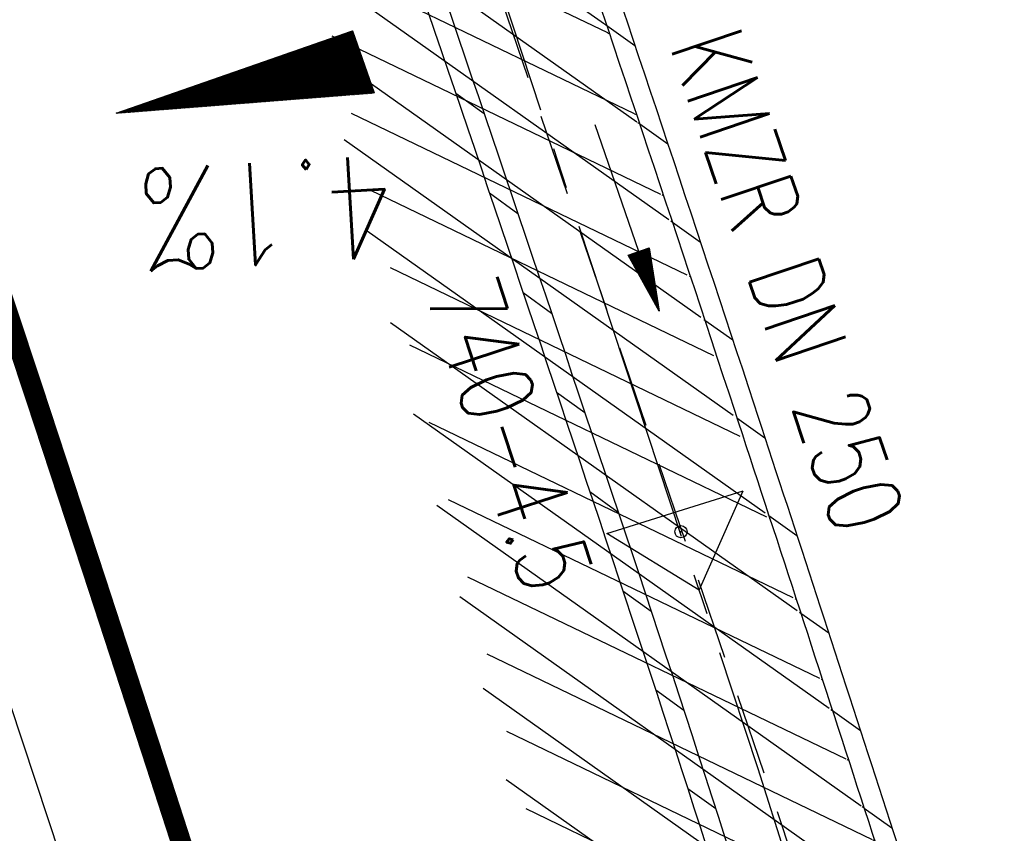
# Model space of a CAD drawing. Extents: x 447045 to 447634, y 442020 to 443192.
# Tile 75 of 82: x 447245 to 447269, y 443066 to 443086. Entities that reach past the tile are written whole.
import ezdxf
from ezdxf.enums import TextEntityAlignment as Align

# ---------------------------------------------------------------- set-up
doc = ezdxf.new("R2010")
doc.units = 0
doc.header["$LTSCALE"] = 2
doc.header["$MEASUREMENT"] = 0
for name, pattern in [('ACHSE', [5.5, 4, -0.5, 0.5, -0.5]), ('AUSGEZOGEN', [0]), ('GESTRICH-X2', [1.5, 1, -0.5])]:
    doc.linetypes.add(name, pattern=pattern)
doc.layers.get('0').update_dxf_attribs({"linetype": 'AUSGEZOGEN'})
for name, color, linetype in [('ACHSETOP', 250, 'ACHSE'), ('BOESCHG', 250, 'AUSGEZOGEN'), ('FBRTOP', 250, 'AUSGEZOGEN'), ('GEF', 1, 'AUSGEZOGEN'), ('KANAL', 7, 'GESTRICH-X2'), ('Netzknoten_PKT', 7, 'CONTINUOUS'), ('Netzknoten_PKT-NR', 7, 'CONTINUOUS'), ('Netzknoten_SIGNATUR', 7, 'CONTINUOUS'), ('PFEIL', 7, 'CONTINUOUS'), ('SCHLITZRINNE', 200, 'AUSGEZOGEN'), ('TEXTO', 4, 'CONTINUOUS')]:
    doc.layers.add(name, color=color, linetype=linetype)
doc.styles.add('ROMANS', font='romans.shx', dxfattribs={"width": 0.8})

# ---------------------------------------------------------------- blocks, each defined once
blk = doc.blocks.new('*X13')
at = {"color": 0}
for p, q in [((725.827, 193.844), (727.436, 195.453)), ((725.827, 193.853), (727.427, 195.453)), ((725.827, 193.861), (727.418, 195.453)), ((725.827, 193.87), (727.409, 195.453)), ((725.827, 193.879), (727.401, 195.453)), ((725.827, 193.888), (727.392, 195.453)), ((725.827, 193.897), (727.383, 195.453)), ((725.827, 193.906), (727.374, 195.453)), ((725.827, 193.914), (727.365, 195.453)), ((725.827, 193.923), (727.356, 195.453)), ((725.827, 193.932), (727.347, 195.453)), ((725.827, 193.941), (727.339, 195.453)), ((725.827, 193.95), (727.33, 195.453)), ((725.827, 193.959), (727.321, 195.453)), ((725.827, 193.967), (727.312, 195.453)), ((725.827, 193.976), (727.303, 195.453)), ((725.827, 193.985), (727.294, 195.453)), ((725.827, 193.994), (727.286, 195.453)), ((725.827, 194.003), (727.277, 195.453)), ((725.827, 194.012), (727.268, 195.453)), ((725.827, 194.02), (727.259, 195.453)), ((725.827, 194.029), (727.25, 195.453)), ((725.827, 194.038), (727.241, 195.453)), ((725.827, 194.047), (727.233, 195.453)), ((725.827, 194.056), (727.224, 195.453)), ((725.827, 194.065), (727.215, 195.453)), ((725.827, 194.073), (727.206, 195.453)), ((725.827, 194.082), (727.197, 195.453)), ((725.827, 194.091), (727.188, 195.453)), ((725.827, 194.1), (727.18, 195.453)), ((725.827, 194.109), (727.171, 195.453)), ((725.827, 194.118), (727.162, 195.453)), ((725.827, 194.127), (727.153, 195.453)), ((725.827, 194.135), (727.144, 195.453)), ((725.827, 194.144), (727.135, 195.453)), ((725.827, 194.153), (727.127, 195.453)), ((725.827, 194.162), (727.118, 195.453)), ((725.827, 194.171), (727.109, 195.453)), ((725.827, 194.18), (727.1, 195.453)), ((725.827, 194.188), (727.091, 195.453)), ((725.827, 194.197), (727.082, 195.453)), ((725.827, 194.206), (727.073, 195.453)), ((725.827, 194.215), (727.065, 195.453)), ((725.827, 194.224), (727.056, 195.453)), ((725.827, 194.233), (727.047, 195.453)), ((725.827, 194.241), (727.038, 195.453)), ((725.827, 194.25), (727.029, 195.453)), ((725.827, 194.259), (727.02, 195.453)), ((725.827, 194.268), (727.012, 195.453)), ((725.827, 194.277), (727.003, 195.453)), ((725.827, 194.286), (726.994, 195.453)), ((725.827, 194.294), (726.985, 195.453)), ((725.827, 194.303), (726.976, 195.453)), ((725.827, 194.312), (726.967, 195.453)), ((725.827, 194.321), (726.959, 195.453)), ((725.827, 194.33), (726.95, 195.453)), ((725.827, 194.339), (726.941, 195.453)), ((725.827, 194.348), (726.932, 195.453)), ((725.827, 194.356), (726.923, 195.453)), ((725.827, 194.365), (726.914, 195.453)), ((725.827, 194.374), (726.906, 195.453)), ((725.827, 194.383), (726.897, 195.453)), ((725.827, 194.392), (726.888, 195.453)), ((725.827, 194.401), (726.879, 195.453)), ((725.827, 194.409), (726.87, 195.453)), ((725.827, 194.418), (726.861, 195.453)), ((725.827, 194.427), (726.853, 195.453)), ((725.827, 194.436), (726.844, 195.453)), ((725.827, 194.445), (726.835, 195.453)), ((725.827, 194.454), (726.826, 195.453)), ((725.827, 194.462), (726.817, 195.453)), ((725.827, 194.471), (726.808, 195.453)), ((725.827, 194.48), (726.799, 195.453)), ((725.827, 194.489), (726.791, 195.453)), ((725.827, 194.498), (726.782, 195.453)), ((725.827, 194.507), (726.773, 195.453)), ((725.827, 194.515), (726.764, 195.453)), ((725.827, 194.524), (726.755, 195.453)), ((725.827, 194.533), (726.746, 195.453)), ((725.827, 194.542), (726.738, 195.453)), ((725.827, 194.551), (726.729, 195.453)), ((725.827, 194.56), (726.72, 195.453)), ((725.827, 194.568), (726.711, 195.453)), ((725.827, 194.577), (726.702, 195.453)), ((725.827, 194.586), (726.693, 195.453)), ((725.827, 194.595), (726.685, 195.453)), ((725.827, 194.604), (726.676, 195.453)), ((725.827, 194.613), (726.667, 195.453)), ((725.827, 194.622), (726.658, 195.453)), ((725.827, 194.63), (726.649, 195.453)), ((725.827, 194.639), (726.64, 195.453)), ((725.827, 194.648), (726.632, 195.453)), ((725.827, 194.657), (726.623, 195.453)), ((725.827, 194.666), (726.614, 195.453)), ((725.827, 194.675), (726.605, 195.453)), ((725.827, 194.683), (726.596, 195.453)), ((725.827, 194.692), (726.587, 195.453)), ((725.827, 194.701), (726.579, 195.453)), ((725.827, 194.71), (726.57, 195.453)), ((725.827, 194.719), (726.561, 195.453)), ((725.827, 194.728), (726.552, 195.453)), ((725.827, 194.736), (726.543, 195.453)), ((725.827, 194.745), (726.534, 195.453)), ((725.827, 194.754), (726.525, 195.453)), ((725.827, 194.763), (726.517, 195.453)), ((725.827, 194.772), (726.508, 195.453)), ((725.827, 194.781), (726.499, 195.453)), ((725.827, 194.789), (726.49, 195.453)), ((725.827, 194.798), (726.481, 195.453)), ((725.827, 194.807), (726.472, 195.453)), ((725.827, 194.816), (726.464, 195.453)), ((725.827, 194.825), (726.455, 195.453)), ((725.827, 194.834), (726.446, 195.453)), ((725.827, 194.842), (726.437, 195.453)), ((725.827, 194.851), (726.428, 195.453)), ((725.827, 194.86), (726.419, 195.453)), ((725.827, 194.869), (726.411, 195.453)), ((725.827, 194.878), (726.402, 195.453)), ((725.827, 194.887), (726.393, 195.453)), ((725.827, 194.896), (726.384, 195.453)), ((725.827, 194.904), (726.375, 195.453)), ((725.827, 194.913), (726.366, 195.453)), ((725.827, 194.922), (726.358, 195.453)), ((725.827, 194.931), (726.349, 195.453)), ((725.827, 194.94), (726.34, 195.453)), ((725.827, 194.949), (726.331, 195.453)), ((725.827, 194.957), (726.322, 195.453)), ((725.827, 194.966), (726.313, 195.453)), ((725.827, 194.975), (726.305, 195.453)), ((725.827, 194.984), (726.296, 195.453)), ((725.827, 194.993), (726.287, 195.453)), ((725.827, 195.002), (726.278, 195.453)), ((725.827, 195.01), (726.269, 195.453)), ((725.827, 195.019), (726.26, 195.453)), ((725.827, 195.028), (726.251, 195.453)), ((725.827, 195.037), (726.243, 195.453)), ((725.827, 195.046), (726.234, 195.453)), ((725.827, 195.055), (726.225, 195.453)), ((725.827, 195.063), (726.216, 195.453)), ((725.827, 195.072), (726.207, 195.453)), ((725.827, 195.081), (726.198, 195.453)), ((725.827, 195.09), (726.19, 195.453)), ((725.827, 195.099), (726.181, 195.453)), ((725.827, 195.108), (726.172, 195.453)), ((725.827, 195.116), (726.163, 195.453)), ((725.827, 195.125), (726.154, 195.453)), ((725.827, 195.134), (726.145, 195.453)), ((725.827, 195.143), (726.137, 195.453)), ((725.827, 195.152), (726.128, 195.453)), ((725.827, 195.161), (726.119, 195.453)), ((725.827, 195.17), (726.11, 195.453)), ((725.827, 195.178), (726.101, 195.453)), ((725.827, 195.187), (726.092, 195.453)), ((725.827, 195.196), (726.084, 195.453)), ((725.827, 195.205), (726.075, 195.453)), ((725.827, 195.214), (726.066, 195.453)), ((725.827, 195.223), (726.057, 195.453)), ((725.827, 195.231), (726.048, 195.453)), ((725.827, 195.24), (726.039, 195.453)), ((725.827, 195.249), (726.031, 195.453)), ((725.827, 195.258), (726.022, 195.453)), ((725.827, 195.267), (726.013, 195.453)), ((725.827, 195.276), (726.004, 195.453)), ((725.827, 195.284), (725.995, 195.453)), ((725.827, 195.293), (725.986, 195.453)), ((725.827, 195.302), (725.977, 195.453)), ((725.827, 195.311), (725.969, 195.453)), ((725.827, 195.32), (725.96, 195.453)), ((725.827, 195.329), (725.951, 195.453)), ((725.827, 195.337), (725.942, 195.453)), ((725.827, 195.346), (725.933, 195.453)), ((725.827, 195.355), (725.924, 195.453)), ((725.827, 195.364), (725.916, 195.453)), ((725.827, 195.373), (725.907, 195.453)), ((725.827, 195.382), (725.898, 195.453)), ((725.827, 195.39), (725.889, 195.453)), ((725.827, 195.399), (725.88, 195.453)), ((725.827, 195.408), (725.871, 195.453)), ((725.827, 195.417), (725.863, 195.453)), ((725.827, 195.426), (725.854, 195.453)), ((725.827, 195.435), (725.845, 195.453)), ((725.827, 195.444), (725.836, 195.453)), ((725.827, 193.826), (727.433, 195.433)), ((725.827, 193.817), (727.43, 195.421)), ((725.827, 193.808), (727.427, 195.409)), ((725.827, 193.799), (727.424, 195.397)), ((725.827, 193.791), (727.421, 195.385)), ((725.827, 193.782), (727.418, 195.373)), ((725.827, 193.773), (727.414, 195.361)), ((725.827, 193.764), (727.411, 195.349)), ((725.827, 193.755), (727.408, 195.337)), ((725.827, 193.746), (727.405, 195.325)), ((725.827, 193.738), (727.402, 195.313)), ((725.827, 193.729), (727.399, 195.301)), ((725.827, 193.72), (727.395, 195.289)), ((725.827, 193.711), (727.392, 195.277)), ((725.827, 193.702), (727.389, 195.265)), ((725.827, 193.693), (727.386, 195.253)), ((725.827, 193.685), (727.383, 195.241)), ((725.827, 193.676), (727.38, 195.229)), ((725.827, 193.667), (727.377, 195.217)), ((725.827, 193.658), (727.373, 195.205)), ((725.827, 193.649), (727.37, 195.193)), ((725.827, 193.64), (727.367, 195.181)), ((725.827, 193.632), (727.364, 195.169)), ((725.827, 193.623), (727.361, 195.157)), ((725.827, 193.614), (727.358, 195.145)), ((725.827, 193.605), (727.354, 195.133)), ((725.827, 193.596), (727.351, 195.121)), ((725.827, 193.587), (727.348, 195.109)), ((725.827, 193.579), (727.345, 195.097)), ((725.827, 193.57), (727.342, 195.085)), ((725.827, 193.561), (727.339, 195.073)), ((725.827, 193.552), (727.336, 195.061)), ((725.827, 193.543), (727.332, 195.049)), ((725.827, 193.534), (727.329, 195.037)), ((725.827, 193.525), (727.326, 195.025)), ((725.827, 193.517), (727.323, 195.013)), ((725.827, 193.508), (727.32, 195.001)), ((725.827, 193.499), (727.317, 194.989)), ((725.827, 193.49), (727.313, 194.977)), ((725.827, 193.481), (727.31, 194.965)), ((725.827, 193.472), (727.307, 194.953)), ((725.827, 193.464), (727.304, 194.941)), ((725.827, 193.455), (727.301, 194.929)), ((725.827, 193.446), (727.298, 194.917)), ((725.827, 193.437), (727.295, 194.905)), ((725.827, 193.428), (727.291, 194.893)), ((725.827, 193.419), (727.288, 194.881)), ((725.827, 193.411), (727.285, 194.869)), ((725.827, 193.402), (727.282, 194.857)), ((725.827, 193.393), (727.279, 194.845)), ((725.827, 193.384), (727.276, 194.833)), ((725.827, 193.375), (727.272, 194.821)), ((725.827, 193.366), (727.269, 194.809)), ((725.827, 193.358), (727.266, 194.797)), ((725.827, 193.349), (727.263, 194.785)), ((725.827, 193.34), (727.26, 194.773)), ((725.827, 193.331), (727.257, 194.761)), ((725.827, 193.322), (727.254, 194.749)), ((725.827, 193.313), (727.25, 194.737)), ((725.827, 193.305), (727.247, 194.725)), ((725.827, 193.296), (727.244, 194.713)), ((725.827, 193.287), (727.241, 194.701)), ((725.827, 193.278), (727.238, 194.689)), ((725.827, 193.269), (727.235, 194.677)), ((725.827, 193.26), (727.231, 194.665)), ((725.827, 193.251), (727.228, 194.653)), ((725.827, 193.243), (727.225, 194.641)), ((725.827, 193.234), (727.222, 194.629)), ((725.827, 193.225), (727.219, 194.617)), ((725.827, 193.216), (727.216, 194.605)), ((725.827, 193.207), (727.213, 194.593)), ((725.827, 193.198), (727.209, 194.581)), ((725.827, 193.19), (727.206, 194.569)), ((725.827, 193.181), (727.203, 194.557)), ((725.827, 193.172), (727.2, 194.545)), ((725.827, 193.163), (727.197, 194.533)), ((725.827, 193.154), (727.194, 194.521)), ((725.827, 193.145), (727.19, 194.509)), ((725.827, 193.137), (727.187, 194.497)), ((725.827, 193.128), (727.184, 194.485)), ((725.827, 193.119), (727.181, 194.473)), ((725.827, 193.11), (727.178, 194.461)), ((725.827, 193.101), (727.175, 194.449)), ((725.827, 193.092), (727.172, 194.437)), ((725.827, 193.084), (727.168, 194.425)), ((725.827, 193.075), (727.165, 194.413)), ((725.827, 193.066), (727.162, 194.401)), ((725.827, 193.057), (727.159, 194.389)), ((725.827, 193.048), (727.156, 194.377)), ((725.827, 193.039), (727.153, 194.365)), ((725.827, 193.031), (727.149, 194.353)), ((725.827, 193.022), (727.146, 194.341)), ((725.827, 193.013), (727.143, 194.329)), ((725.827, 193.004), (727.14, 194.317)), ((725.827, 192.995), (727.137, 194.305)), ((725.827, 192.986), (727.134, 194.293)), ((725.827, 192.977), (727.131, 194.281)), ((725.827, 192.969), (727.127, 194.269)), ((725.827, 192.96), (727.124, 194.257)), ((725.827, 192.951), (727.121, 194.245)), ((725.827, 192.942), (727.118, 194.233)), ((725.827, 192.933), (727.115, 194.221)), ((725.827, 192.924), (727.112, 194.209)), ((725.827, 192.916), (727.108, 194.197)), ((725.827, 192.907), (727.105, 194.185)), ((725.827, 192.898), (727.102, 194.173)), ((725.827, 192.889), (727.099, 194.161)), ((725.827, 192.88), (727.096, 194.15)), ((725.827, 192.871), (727.093, 194.138)), ((725.827, 192.863), (727.09, 194.126)), ((725.827, 192.854), (727.086, 194.114)), ((725.827, 192.845), (727.083, 194.102)), ((725.827, 192.836), (727.08, 194.09)), ((725.827, 192.827), (727.077, 194.078)), ((725.827, 192.818), (727.074, 194.066)), ((725.827, 192.81), (727.071, 194.054)), ((725.827, 192.801), (727.068, 194.042)), ((725.827, 192.792), (727.064, 194.03)), ((725.827, 192.783), (727.061, 194.018)), ((725.827, 192.774), (727.058, 194.006)), ((725.827, 192.765), (727.055, 193.994)), ((725.827, 192.757), (727.052, 193.982)), ((725.827, 192.748), (727.049, 193.97)), ((725.827, 192.739), (727.045, 193.958)), ((725.827, 192.73), (727.042, 193.946)), ((725.827, 192.721), (727.039, 193.934)), ((725.827, 192.712), (727.036, 193.922)), ((725.827, 192.703), (727.033, 193.91)), ((725.827, 192.695), (727.03, 193.898)), ((725.827, 192.686), (727.027, 193.886)), ((725.827, 192.677), (727.023, 193.874)), ((725.827, 192.668), (727.02, 193.862)), ((725.827, 192.659), (727.017, 193.85)), ((725.827, 192.65), (727.014, 193.838)), ((725.827, 192.642), (727.011, 193.826)), ((725.827, 192.633), (727.008, 193.814)), ((725.827, 192.624), (727.004, 193.802)), ((725.827, 192.615), (727.001, 193.79)), ((725.827, 192.606), (726.998, 193.778)), ((725.827, 192.597), (726.995, 193.766)), ((725.827, 192.589), (726.992, 193.754)), ((725.827, 192.58), (726.989, 193.742)), ((725.827, 192.571), (726.986, 193.73)), ((725.827, 192.562), (726.982, 193.718)), ((725.827, 192.553), (726.979, 193.706)), ((725.827, 192.544), (726.976, 193.694)), ((725.827, 192.536), (726.973, 193.682)), ((725.827, 192.527), (726.97, 193.67)), ((725.827, 192.518), (726.967, 193.658)), ((725.827, 192.509), (726.963, 193.646)), ((725.827, 192.5), (726.96, 193.634)), ((725.827, 192.491), (726.957, 193.622)), ((725.827, 192.483), (726.954, 193.61)), ((725.827, 192.474), (726.951, 193.598)), ((725.827, 192.465), (726.948, 193.586)), ((725.827, 192.456), (726.945, 193.574)), ((725.827, 192.447), (726.941, 193.562)), ((725.827, 192.438), (726.938, 193.55)), ((725.827, 192.429), (726.935, 193.538)), ((725.827, 192.421), (726.932, 193.526)), ((725.827, 192.412), (726.929, 193.514)), ((725.827, 192.403), (726.926, 193.502)), ((725.827, 192.394), (726.922, 193.49)), ((725.827, 192.385), (726.919, 193.478)), ((725.827, 192.376), (726.916, 193.466)), ((725.827, 192.368), (726.913, 193.454)), ((725.827, 192.359), (726.91, 193.442)), ((725.827, 192.35), (726.907, 193.43)), ((725.827, 192.341), (726.904, 193.418)), ((725.827, 192.332), (726.9, 193.406)), ((725.827, 192.323), (726.897, 193.394)), ((725.827, 192.315), (726.894, 193.382)), ((725.827, 192.306), (726.891, 193.37)), ((725.827, 192.297), (726.888, 193.358)), ((725.827, 192.288), (726.885, 193.346)), ((725.827, 192.279), (726.881, 193.334)), ((725.827, 192.27), (726.878, 193.322)), ((725.827, 192.262), (726.875, 193.31)), ((725.827, 192.253), (726.872, 193.298)), ((725.827, 192.244), (726.869, 193.286)), ((725.827, 192.235), (726.866, 193.274)), ((725.827, 192.226), (726.863, 193.262)), ((725.827, 192.217), (726.859, 193.25)), ((725.827, 192.209), (726.856, 193.238)), ((725.827, 192.2), (726.853, 193.226)), ((725.827, 192.191), (726.85, 193.214)), ((725.827, 192.182), (726.847, 193.202)), ((725.827, 192.173), (726.844, 193.19)), ((725.827, 192.164), (726.84, 193.178)), ((725.827, 192.155), (726.837, 193.166)), ((725.827, 192.147), (726.834, 193.154)), ((725.827, 192.138), (726.831, 193.142)), ((725.827, 192.129), (726.828, 193.13)), ((725.827, 192.12), (726.825, 193.118)), ((725.827, 192.111), (726.822, 193.106)), ((725.827, 192.102), (726.818, 193.094)), ((725.827, 192.094), (726.815, 193.082)), ((725.827, 192.085), (726.812, 193.07)), ((725.827, 192.076), (726.809, 193.058)), ((725.827, 192.067), (726.806, 193.046)), ((725.827, 192.058), (726.803, 193.034)), ((725.827, 192.049), (726.799, 193.022)), ((725.827, 192.041), (726.796, 193.01)), ((725.827, 192.032), (726.793, 192.998)), ((725.827, 192.023), (726.79, 192.986)), ((725.827, 192.014), (726.787, 192.974)), ((725.827, 192.005), (726.784, 192.962)), ((725.827, 191.996), (726.781, 192.95)), ((725.827, 191.988), (726.777, 192.938)), ((725.827, 191.979), (726.774, 192.926)), ((725.827, 191.97), (726.771, 192.914)), ((725.827, 191.961), (726.768, 192.902)), ((725.827, 191.952), (726.765, 192.89)), ((725.827, 191.943), (726.762, 192.878)), ((725.827, 191.935), (726.758, 192.866)), ((725.827, 191.926), (726.755, 192.854)), ((725.827, 191.917), (726.752, 192.842)), ((725.827, 191.908), (726.749, 192.83)), ((725.827, 191.899), (726.746, 192.818)), ((725.827, 191.89), (726.743, 192.806)), ((725.827, 191.881), (726.74, 192.794)), ((725.827, 191.873), (726.736, 192.782)), ((725.827, 191.864), (726.733, 192.77)), ((725.827, 191.855), (726.73, 192.758)), ((725.827, 191.846), (726.727, 192.746)), ((725.827, 191.837), (726.724, 192.734)), ((725.827, 191.828), (726.721, 192.722)), ((725.827, 191.82), (726.717, 192.71)), ((725.827, 191.811), (726.714, 192.698)), ((725.827, 191.802), (726.711, 192.686)), ((725.827, 191.793), (726.708, 192.674)), ((725.827, 191.784), (726.705, 192.662)), ((725.827, 191.775), (726.702, 192.65)), ((725.827, 191.767), (726.699, 192.639)), ((725.827, 191.758), (726.695, 192.627)), ((725.827, 191.749), (726.692, 192.615)), ((725.827, 191.74), (726.689, 192.603)), ((725.827, 191.731), (726.686, 192.591)), ((725.827, 191.722), (726.683, 192.579)), ((725.827, 191.714), (726.68, 192.567)), ((725.827, 191.705), (726.677, 192.555)), ((725.827, 191.696), (726.673, 192.543)), ((725.827, 191.687), (726.67, 192.531)), ((725.827, 191.678), (726.667, 192.519)), ((725.827, 191.669), (726.664, 192.507)), ((725.827, 191.66), (726.661, 192.495)), ((725.827, 191.652), (726.658, 192.483)), ((725.827, 191.643), (726.654, 192.471)), ((725.827, 191.634), (726.651, 192.459)), ((725.827, 191.625), (726.648, 192.447)), ((725.827, 191.616), (726.645, 192.435)), ((725.827, 191.607), (726.642, 192.423)), ((725.827, 191.599), (726.639, 192.411)), ((725.827, 191.59), (726.636, 192.399)), ((725.827, 191.581), (726.632, 192.387)), ((725.827, 191.572), (726.629, 192.375)), ((725.827, 191.563), (726.626, 192.363)), ((725.827, 191.554), (726.623, 192.351)), ((725.827, 191.546), (726.62, 192.339)), ((725.827, 191.537), (726.617, 192.327)), ((725.827, 191.528), (726.613, 192.315)), ((725.827, 191.519), (726.61, 192.303)), ((725.827, 191.51), (726.607, 192.291)), ((725.827, 191.501), (726.604, 192.279)), ((725.827, 191.493), (726.601, 192.267)), ((725.827, 191.484), (726.598, 192.255)), ((725.827, 191.475), (726.595, 192.243)), ((725.827, 191.466), (726.591, 192.231)), ((725.827, 191.457), (726.588, 192.219)), ((725.827, 191.448), (726.585, 192.207)), ((725.827, 191.44), (726.582, 192.195)), ((725.827, 191.431), (726.579, 192.183)), ((725.827, 191.422), (726.576, 192.171)), ((725.827, 191.413), (726.572, 192.159)), ((725.827, 191.404), (726.569, 192.147)), ((725.827, 191.395), (726.566, 192.135)), ((725.827, 191.386), (726.563, 192.123)), ((725.827, 191.378), (726.56, 192.111)), ((725.827, 191.369), (726.557, 192.099)), ((725.827, 191.36), (726.554, 192.087)), ((725.827, 191.351), (726.55, 192.075)), ((725.827, 191.342), (726.547, 192.063)), ((725.827, 191.333), (726.544, 192.051)), ((725.827, 191.325), (726.541, 192.039)), ((725.827, 191.316), (726.538, 192.027)), ((725.827, 191.307), (726.535, 192.015)), ((725.827, 191.298), (726.531, 192.003)), ((725.827, 191.289), (726.528, 191.991)), ((725.827, 191.28), (726.525, 191.979)), ((725.827, 191.272), (726.522, 191.967)), ((725.827, 191.263), (726.519, 191.955)), ((725.827, 191.254), (726.516, 191.943)), ((725.827, 191.245), (726.513, 191.931)), ((725.827, 191.236), (726.509, 191.919)), ((725.827, 191.227), (726.506, 191.907)), ((725.827, 191.219), (726.503, 191.895)), ((725.827, 191.21), (726.5, 191.883)), ((725.827, 191.201), (726.497, 191.871)), ((725.827, 191.192), (726.494, 191.859)), ((725.827, 191.183), (726.49, 191.847)), ((725.827, 191.174), (726.487, 191.835)), ((725.827, 191.166), (726.484, 191.823)), ((725.827, 191.157), (726.481, 191.811)), ((725.827, 191.148), (726.478, 191.799)), ((725.827, 191.139), (726.475, 191.787)), ((725.827, 191.13), (726.472, 191.775)), ((725.827, 191.121), (726.468, 191.763)), ((725.827, 191.112), (726.465, 191.751)), ((725.827, 191.104), (726.462, 191.739)), ((725.827, 191.095), (726.459, 191.727)), ((725.827, 191.086), (726.456, 191.715)), ((725.827, 191.077), (726.453, 191.703)), ((725.827, 191.068), (726.449, 191.691)), ((725.827, 191.059), (726.446, 191.679)), ((725.827, 191.051), (726.443, 191.667)), ((725.827, 191.042), (726.44, 191.655)), ((725.827, 191.033), (726.437, 191.643)), ((725.827, 191.024), (726.434, 191.631)), ((725.827, 191.015), (726.431, 191.619)), ((725.827, 191.006), (726.427, 191.607)), ((725.827, 190.998), (726.424, 191.595)), ((725.827, 190.989), (726.421, 191.583)), ((725.827, 190.98), (726.418, 191.571)), ((725.827, 190.971), (726.415, 191.559)), ((725.827, 190.962), (726.412, 191.547)), ((725.827, 190.953), (726.408, 191.535)), ((725.827, 190.945), (726.405, 191.523)), ((725.827, 190.936), (726.402, 191.511)), ((725.827, 190.927), (726.399, 191.499)), ((725.827, 190.918), (726.396, 191.487)), ((725.827, 190.909), (726.393, 191.475)), ((725.827, 190.9), (726.39, 191.463)), ((725.827, 190.892), (726.386, 191.451)), ((725.827, 190.883), (726.383, 191.439)), ((725.827, 190.874), (726.38, 191.427)), ((725.827, 190.865), (726.377, 191.415)), ((725.827, 190.856), (726.374, 191.403)), ((725.827, 190.847), (726.371, 191.391)), ((725.827, 190.838), (726.367, 191.379)), ((725.827, 190.83), (726.364, 191.367)), ((725.827, 190.821), (726.361, 191.355)), ((725.827, 190.812), (726.358, 191.343)), ((725.827, 190.803), (726.355, 191.331)), ((725.827, 190.794), (726.352, 191.319)), ((725.827, 190.785), (726.349, 191.307)), ((725.827, 190.777), (726.345, 191.295)), ((725.827, 190.768), (726.342, 191.283)), ((725.827, 190.759), (726.339, 191.271)), ((725.827, 190.75), (726.336, 191.259)), ((725.827, 190.741), (726.333, 191.247)), ((725.827, 190.732), (726.33, 191.235)), ((725.827, 190.724), (726.326, 191.223)), ((725.827, 190.715), (726.323, 191.211)), ((725.827, 190.706), (726.32, 191.199)), ((725.827, 190.697), (726.317, 191.187)), ((725.827, 190.688), (726.314, 191.175)), ((725.827, 190.679), (726.311, 191.163)), ((725.827, 190.671), (726.308, 191.151)), ((725.827, 190.662), (726.304, 191.139)), ((725.827, 190.653), (726.301, 191.128)), ((725.827, 190.644), (726.298, 191.116)), ((725.827, 190.635), (726.295, 191.104)), ((725.827, 190.626), (726.292, 191.092)), ((725.827, 190.618), (726.289, 191.08)), ((725.827, 190.609), (726.286, 191.068)), ((725.827, 190.6), (726.282, 191.056)), ((725.827, 190.591), (726.279, 191.044)), ((725.827, 190.582), (726.276, 191.032)), ((725.827, 190.573), (726.273, 191.02)), ((725.827, 190.564), (726.27, 191.008)), ((725.827, 190.556), (726.267, 190.996)), ((725.827, 190.547), (726.263, 190.984)), ((725.827, 190.538), (726.26, 190.972)), ((725.827, 190.529), (726.257, 190.96)), ((725.827, 190.52), (726.254, 190.948)), ((725.827, 190.511), (726.251, 190.936)), ((725.827, 190.503), (726.248, 190.924)), ((725.827, 190.494), (726.245, 190.912)), ((725.827, 190.485), (726.241, 190.9)), ((725.827, 190.476), (726.238, 190.888)), ((725.827, 190.467), (726.235, 190.876)), ((725.827, 190.458), (726.232, 190.864)), ((725.827, 190.45), (726.229, 190.852)), ((725.827, 190.441), (726.226, 190.84)), ((725.827, 190.432), (726.222, 190.828)), ((725.827, 190.423), (726.219, 190.816)), ((725.827, 190.414), (726.216, 190.804)), ((725.827, 190.405), (726.213, 190.792)), ((725.827, 190.397), (726.21, 190.78)), ((725.827, 190.388), (726.207, 190.768)), ((725.827, 190.379), (726.204, 190.756)), ((725.827, 190.37), (726.2, 190.744)), ((725.827, 190.361), (726.197, 190.732)), ((725.827, 190.352), (726.194, 190.72)), ((725.827, 190.344), (726.191, 190.708)), ((725.827, 190.335), (726.188, 190.696)), ((725.827, 190.326), (726.185, 190.684)), ((725.827, 190.317), (726.181, 190.672)), ((725.827, 190.308), (726.178, 190.66)), ((725.827, 190.299), (726.175, 190.648)), ((725.827, 190.29), (726.172, 190.636)), ((725.827, 190.282), (726.169, 190.624)), ((725.827, 190.273), (726.166, 190.612)), ((725.827, 190.264), (726.163, 190.6)), ((725.827, 190.255), (726.159, 190.588)), ((725.827, 190.246), (726.156, 190.576)), ((725.827, 190.237), (726.153, 190.564)), ((725.827, 190.229), (726.15, 190.552)), ((725.827, 190.22), (726.147, 190.54)), ((725.827, 190.211), (726.144, 190.528)), ((725.827, 190.202), (726.14, 190.516)), ((725.827, 190.193), (726.137, 190.504)), ((725.827, 190.184), (726.134, 190.492)), ((725.827, 190.176), (726.131, 190.48)), ((725.827, 190.167), (726.128, 190.468)), ((725.827, 190.158), (726.125, 190.456)), ((725.827, 190.149), (726.122, 190.444)), ((725.827, 190.14), (726.118, 190.432)), ((725.827, 190.131), (726.115, 190.42)), ((725.827, 190.123), (726.112, 190.408)), ((725.827, 190.114), (726.109, 190.396)), ((725.827, 190.105), (726.106, 190.384)), ((725.827, 190.096), (726.103, 190.372)), ((725.827, 190.087), (726.099, 190.36)), ((725.827, 190.078), (726.096, 190.348)), ((725.827, 190.07), (726.093, 190.336)), ((725.827, 190.061), (726.09, 190.324)), ((725.827, 190.052), (726.087, 190.312)), ((725.827, 190.043), (726.084, 190.3)), ((725.827, 190.034), (726.081, 190.288)), ((725.827, 190.025), (726.077, 190.276)), ((725.827, 190.016), (726.074, 190.264)), ((725.827, 190.008), (726.071, 190.252)), ((725.827, 189.999), (726.068, 190.24)), ((725.827, 189.99), (726.065, 190.228)), ((725.827, 189.981), (726.062, 190.216)), ((725.827, 189.972), (726.058, 190.204)), ((725.827, 189.963), (726.055, 190.192)), ((725.827, 189.955), (726.052, 190.18)), ((725.827, 189.946), (726.049, 190.168)), ((725.827, 189.937), (726.046, 190.156)), ((725.827, 189.928), (726.043, 190.144)), ((725.827, 189.919), (726.04, 190.132)), ((725.827, 189.91), (726.036, 190.12)), ((725.827, 189.902), (726.033, 190.108)), ((725.827, 189.893), (726.03, 190.096)), ((725.827, 189.884), (726.027, 190.084)), ((725.827, 189.875), (726.024, 190.072)), ((725.827, 189.866), (726.021, 190.06)), ((725.827, 189.857), (726.017, 190.048)), ((725.827, 189.849), (726.014, 190.036)), ((725.827, 189.84), (726.011, 190.024)), ((725.827, 189.831), (726.008, 190.012)), ((725.827, 189.822), (726.005, 190)), ((725.827, 189.813), (726.002, 189.988)), ((725.827, 189.804), (725.999, 189.976)), ((725.827, 189.796), (725.995, 189.964)), ((725.827, 189.787), (725.992, 189.952)), ((725.827, 189.778), (725.989, 189.94)), ((725.827, 189.769), (725.986, 189.928)), ((725.827, 189.76), (725.983, 189.916)), ((725.827, 189.751), (725.98, 189.904)), ((725.827, 189.742), (725.976, 189.892)), ((725.827, 189.734), (725.973, 189.88)), ((725.827, 189.725), (725.97, 189.868)), ((725.827, 189.716), (725.967, 189.856)), ((725.827, 189.707), (725.964, 189.844)), ((725.827, 189.698), (725.961, 189.832)), ((725.827, 189.689), (725.958, 189.82)), ((725.827, 189.681), (725.954, 189.808)), ((725.827, 189.672), (725.951, 189.796)), ((725.827, 189.663), (725.948, 189.784)), ((725.827, 189.654), (725.945, 189.772)), ((725.827, 189.645), (725.942, 189.76)), ((725.827, 189.636), (725.939, 189.748)), ((725.827, 189.628), (725.935, 189.736)), ((725.827, 189.619), (725.932, 189.724)), ((725.827, 189.61), (725.929, 189.712)), ((725.827, 189.601), (725.926, 189.7)), ((725.827, 189.592), (725.923, 189.688)), ((725.827, 189.583), (725.92, 189.676)), ((725.827, 189.575), (725.917, 189.664)), ((725.827, 189.566), (725.913, 189.652)), ((725.827, 189.557), (725.91, 189.64)), ((725.827, 189.548), (725.907, 189.628)), ((725.827, 189.539), (725.904, 189.616)), ((725.827, 189.53), (725.901, 189.605)), ((725.827, 189.521), (725.898, 189.593)), ((725.827, 189.513), (725.895, 189.581)), ((725.827, 189.504), (725.891, 189.569)), ((725.827, 189.495), (725.888, 189.557)), ((725.827, 189.486), (725.885, 189.545)), ((725.827, 189.477), (725.882, 189.533)), ((725.827, 189.468), (725.879, 189.521)), ((725.827, 189.46), (725.876, 189.509)), ((725.827, 189.451), (725.872, 189.497)), ((725.827, 189.442), (725.869, 189.485)), ((725.827, 189.433), (725.866, 189.473)), ((725.827, 189.424), (725.863, 189.461)), ((725.827, 189.415), (725.86, 189.449)), ((725.827, 189.407), (725.857, 189.437)), ((725.827, 189.398), (725.854, 189.425)), ((725.827, 189.389), (725.85, 189.413)), ((725.827, 189.38), (725.847, 189.401)), ((725.827, 189.371), (725.844, 189.389)), ((725.827, 189.362), (725.841, 189.377)), ((725.827, 189.354), (725.838, 189.365)), ((725.827, 189.345), (725.835, 189.353)), ((725.827, 189.336), (725.831, 189.341))]:
    blk.add_line(p, q, dxfattribs=at)
blk = doc.blocks.new('GEF')
at = {"color": 0}
for p, q in [((0.01, 0.018), (0.01, 6.148)), ((1.622, 6.148), (0.01, 0.018)), ((0.01, 6.148), (1.622, 6.148))]:
    blk.add_line(p, q, dxfattribs=at)
blk.add_blockref('*X13', (-725.817, -189.305), dxfattribs=at)
blk = doc.blocks.new('PKT')
at = {"color": 0}
blk.add_circle((0, 0), 0.15, dxfattribs=at)
blk.add_point((0, 0), dxfattribs=at)
blk = doc.blocks.new('Station_Netzknoten')
at = {"layer": 'Netzknoten_SIGNATUR'}
for p, q in [((-1.75, 0.5), (1.75, 0.5)), ((0, -1.5), (-1.75, 0.5)), ((0, -1.5), (1.75, 0.5))]:
    blk.add_line(p, q, dxfattribs=at)
blk.add_point((0, 0), dxfattribs=at)
blk = doc.blocks.new('PFEIL2')
at = {"color": 0}
for p, q in [((0.881, -0.271), (0.879, 0.276)), ((0.879, 0.276), (2.429, 0.009)), ((0.911, 0.27), (0.879, 0.265)), ((0.965, 0.261), (0.879, 0.246)), ((1.019, 0.252), (0.879, 0.228)), ((1.073, 0.242), (0.879, 0.209)), ((0.88, 0.002), (-2.401, -0.012)), ((1.127, 0.233), (0.879, 0.191)), ((1.181, 0.224), (0.879, 0.172)), ((1.235, 0.214), (0.879, 0.154)), ((1.289, 0.205), (0.879, 0.135)), ((1.343, 0.196), (0.879, 0.117)), ((1.397, 0.187), (0.879, 0.098)), ((1.451, 0.177), (0.879, 0.08)), ((1.505, 0.168), (0.879, 0.061)), ((1.559, 0.159), (0.88, 0.043)), ((1.613, 0.149), (0.88, 0.024)), ((1.668, 0.14), (0.88, 0.006)), ((1.722, 0.131), (0.88, -0.013)), ((1.776, 0.121), (0.88, -0.031)), ((1.83, 0.112), (0.88, -0.05)), ((1.884, 0.103), (0.88, -0.068)), ((1.938, 0.094), (0.88, -0.087)), ((1.992, 0.084), (0.88, -0.105)), ((2.046, 0.075), (0.88, -0.124)), ((2.1, 0.066), (0.88, -0.142)), ((2.154, 0.056), (0.88, -0.161)), ((2.208, 0.047), (0.88, -0.179)), ((2.262, 0.038), (0.881, -0.198)), ((2.316, 0.029), (0.881, -0.216)), ((2.37, 0.019), (0.881, -0.235)), ((2.424, 0.01), (0.881, -0.253)), ((2.429, 0.009), (0.881, -0.271))]:
    blk.add_line(p, q, dxfattribs=at)

msp = doc.modelspace()

# ---------------------------------------------------------------- hatches: boundary and pattern name
at = {"layer": 'SCHLITZRINNE'}
h = msp.add_hatch(dxfattribs=at)
h.set_pattern_fill('_USER', color=256, scale=1.5, angle=45, style=0, pattern_type=0)
h.set_pattern_definition([(324.6697, (447346.8685, 442714.5348), (0.867434, 1.2237478), [])])
edge = h.paths.add_edge_path(flags=17)
edge.add_line((447346.062, 442716.303), (447346.636, 442716.401))
edge = h.paths.add_edge_path(flags=17)
edge.add_line((447346.887, 442714.919), (447346.313, 442714.822))
edge = h.paths.add_edge_path(flags=17)
edge.add_line((447346.313, 442714.822), (447346.062, 442716.303))
edge = h.paths.add_edge_path(flags=17)
edge.add_line((447346.636, 442716.401), (447346.887, 442714.919))
edge = h.paths.add_edge_path()
edge.add_arc((455543.185, 444109.496), 8314.176, 189.6562418, 189.6840919)
edge.add_arc((393563.554, 433546.012), 54559.204, 9.6655443, 9.6704501, ccw=False)
edge.add_arc((464490.718, 449190.25), 18280.393, 199.256988, 199.2725913)
edge.add_arc((438988.161, 440271.698), 8736.656, 19.2484657, 19.2811136, ccw=False)
edge.add_arc((439684.884, 440514.984), 7998.678, 19.2238186, 19.2484657, ccw=False)
edge.add_arc((551443.681, 479485.608), 110359.837, 199.22381494, 199.23045115)
edge.add_arc((461591.928, 448142.363), 15198.204, 199.2304511, 199.2954143)
edge.add_arc((434066.564, 438505.591), 13965.353, 19.2276444, 19.2954144, ccw=False)
edge.add_arc((446515.339, 442847.448), 781.13, 18.874058, 19.227644, ccw=False)
edge.add_arc((443272.158, 441738.7), 4208.6, 18.721727, 18.874058, ccw=False)
edge.add_arc((445875.745, 442621.066), 1459.558, 18.158793, 18.721727, ccw=False)
edge.add_arc((444728.653, 442244.835), 2666.773, 17.742332, 18.158793, ccw=False)
edge.add_arc((445572.422, 442514.803), 1780.867, 17.477765, 17.742332, ccw=False)
edge.add_arc((445655.922, 442541.095), 1693.325, 17.206446, 17.477765, ccw=False)
edge.add_arc((445949.737, 442632.082), 1385.745, 16.534275, 17.206446, ccw=False)
edge.add_arc((445777.926, 442581.078), 1564.967, 15.901763, 16.534275, ccw=False)
edge.add_arc((444610.25, 442248.417), 2779.104, 15.717077, 15.901763, ccw=False)
edge.add_arc((445469.384, 442490.186), 1886.6, 15.492923, 15.717077, ccw=False)
edge.add_arc((444501.302, 442221.841), 2891.186, 15.151693, 15.492923, ccw=False)
edge.add_arc((444653, 442262.92), 2734.024, 14.800793, 15.151693, ccw=False)
edge.add_arc((445305.387, 442435.297), 2059.248, 14.553227, 14.800793, ccw=False)
edge.add_arc((445661.578, 442527.768), 1691.25, 14.280051, 14.553227, ccw=False)
edge.add_arc((445825.278, 442569.434), 1522.33, 13.754489, 14.280051, ccw=False)
edge.add_arc((444655.973, 442283.209), 2726.158, 13.361751, 13.754489, ccw=False)
edge.add_arc((444873.745, 442334.936), 2502.326, 13.156371, 13.361751, ccw=False)
edge.add_arc((445203.567, 442412.03), 2163.614, 12.935498, 13.156371, ccw=False)
edge.add_arc((445591.152, 442501.052), 1765.936, 12.368518, 12.935498, ccw=False)
edge.add_arc((445707.256, 442526.512), 1647.074, 11.781437, 12.368518, ccw=False)
edge.add_arc((445429.994, 442468.683), 1930.302, 11.594814, 11.781437, ccw=False)
edge.add_arc((442977.06, 441965.399), 4434.335, 11.471684, 11.594814, ccw=False)
edge.add_arc((444371.693, 442248.423), 3011.273, 11.050894, 11.471684, ccw=False)
edge.add_arc((446428.113, 442650.047), 916.002, 10.287945, 11.050894, ccw=False)
edge.add_arc((445293.544, 442444.107), 2069.11, 9.832007, 10.287945, ccw=False)
edge.add_arc((438489.775, 441264.977), 8974.298, 9.6130813, 9.8320068, ccw=False)
edge.add_arc((-516898.981, 279448.69), 977969.75, 9.612262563, 9.613081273, ccw=False)
edge.add_arc((439111.819, 441356.279), 8345.741, 9.6034167, 9.6122792, ccw=False)
edge.add_arc((371773.632, 429962.747), 76641.012, 9.59085446, 9.60341666, ccw=False)
edge.add_arc((456011.655, 444189.168), 8789.873, 189.5423691, 189.651902)
edge.add_arc((455543.185, 444109.496), 8314.676, 189.651902, 189.6840919)
edge.add_arc((393564.924, 433546.246), 54557.314, 9.665544, 9.6704498, ccw=False)
edge.add_line((447347.776, 442706.232), (447348.269, 442706.316))
h = msp.add_hatch(dxfattribs=at)
h.set_pattern_fill('_USER', color=256, scale=1.5, angle=45, style=0, pattern_type=0)
h.set_pattern_definition([(334.2696, (447234.5127, 443158.8401), (0.651206, 1.35127), [])])
edge = h.paths.add_edge_path()
edge.add_arc((464490.718, 449190.25), 18279.893, 199.256988, 199.2725913)
edge.add_arc((438988.285, 440271.741), 8737.025, 19.2538486, 19.2811134, ccw=False)
edge.add_line((447233.134, 443161.27), (447233.606, 443161.435))
edge.add_arc((464490.718, 449190.25), 18280.393, 199.256988, 199.2725913)
edge.add_arc((438988.161, 440271.698), 8736.656, 19.2484657, 19.2811136, ccw=False)
edge.add_arc((439684.884, 440514.984), 7998.678, 19.2238186, 19.2484657, ccw=False)
edge.add_arc((551443.681, 479485.608), 110359.837, 199.22381494, 199.23045115)
edge.add_arc((461591.928, 448142.363), 15198.204, 199.2304511, 199.2954143)
edge.add_arc((434066.564, 438505.591), 13965.353, 19.2276444, 19.2954144, ccw=False)
edge.add_arc((446515.339, 442847.448), 781.13, 18.874058, 19.227644, ccw=False)
edge.add_arc((443272.158, 441738.7), 4208.6, 18.721727, 18.874058, ccw=False)
edge.add_arc((445875.745, 442621.066), 1459.558, 18.158793, 18.721727, ccw=False)
edge.add_arc((444728.653, 442244.835), 2666.773, 17.742332, 18.158793, ccw=False)
edge.add_arc((445572.422, 442514.803), 1780.867, 17.477765, 17.742332, ccw=False)
edge.add_arc((445655.922, 442541.095), 1693.325, 17.206446, 17.477765, ccw=False)
edge.add_arc((445949.737, 442632.082), 1385.745, 16.534275, 17.206446, ccw=False)
edge.add_arc((445777.926, 442581.078), 1564.967, 15.901763, 16.534275, ccw=False)
edge.add_arc((444610.25, 442248.417), 2779.104, 15.717077, 15.901763, ccw=False)
edge.add_arc((445469.384, 442490.186), 1886.6, 15.492923, 15.717077, ccw=False)
edge.add_arc((444501.302, 442221.841), 2891.186, 15.151693, 15.492923, ccw=False)
edge.add_arc((444653, 442262.92), 2734.024, 14.800793, 15.151693, ccw=False)
edge.add_arc((445305.387, 442435.297), 2059.248, 14.553227, 14.800793, ccw=False)
edge.add_arc((445661.578, 442527.768), 1691.25, 14.280051, 14.553227, ccw=False)
edge.add_arc((445825.278, 442569.434), 1522.33, 13.754489, 14.280051, ccw=False)
edge.add_arc((444655.973, 442283.209), 2726.158, 13.361751, 13.754489, ccw=False)
edge.add_arc((444873.745, 442334.936), 2502.326, 13.156371, 13.361751, ccw=False)
edge.add_arc((445203.567, 442412.03), 2163.614, 12.935498, 13.156371, ccw=False)
edge.add_arc((445591.152, 442501.052), 1765.936, 12.368518, 12.935498, ccw=False)
edge.add_arc((445707.256, 442526.512), 1647.074, 11.781437, 12.368518, ccw=False)
edge.add_arc((445429.994, 442468.683), 1930.302, 11.594814, 11.781437, ccw=False)
edge.add_arc((442977.06, 441965.399), 4434.335, 11.471684, 11.594814, ccw=False)
edge.add_arc((444371.693, 442248.423), 3011.273, 11.050894, 11.471684, ccw=False)
edge.add_arc((446428.113, 442650.047), 916.002, 10.287945, 11.050894, ccw=False)
edge.add_arc((445293.544, 442444.107), 2069.11, 9.832007, 10.287945, ccw=False)
edge.add_arc((438489.775, 441264.977), 8974.298, 9.6130813, 9.8320068, ccw=False)
edge.add_arc((-516898.981, 279448.69), 977969.75, 9.612262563, 9.613081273, ccw=False)
edge.add_arc((439111.819, 441356.279), 8345.741, 9.6034167, 9.6122792, ccw=False)
edge.add_arc((371773.632, 429962.747), 76641.012, 9.59085446, 9.60341666, ccw=False)
edge.add_arc((456011.655, 444189.168), 8789.873, 189.5423691, 189.651902)
edge.add_arc((455543.185, 444109.496), 8314.676, 189.651902, 189.6840919)
edge.add_arc((393564.924, 433546.246), 54557.314, 9.665544, 9.6704498, ccw=False)

# ---------------------------------------------------------------- linework, layer by layer
at = {"layer": 'ACHSETOP', "color": 0}
msp.add_lwpolyline([(447230.509, 443162.334), (447230.72, 443161.731), (447238.978, 443138.135), (447247.236, 443114.538), (447247.528, 443113.706), (447255.359, 443090.895), (447263.187, 443067.152), (447270.721, 443043.315), (447277.958, 443019.385), (447284.898, 442995.368), (447291.539, 442971.266), (447297.882, 442947.084), (447303.923, 442922.826), (447309.664, 442898.494), (447315.102, 442874.093), (447320.238, 442849.626), (447325.069, 442825.097), (447329.596, 442800.511)], dxfattribs=at)
at = {"layer": 'BOESCHG'}
for points in [[(447256.733, 443167.74, -0.004776), (447270.458, 443127.684, -0.000691), (447287.89, 443074.937, -0.012232), (447288.797, 443071.932, -0.003466), (447294.639, 443050.141, 0.00261), (447302.349, 443021.184, 0.000486), (447307.792, 443001.239, -0.000801), (447311.085, 442989.142, -0.003177), (447316.569, 442968.344, -0.002215), (447324.115, 442938.423, -0.003054), (447324.737, 442935.844, -0.000162), (447336.084, 442887.394, -0.004893)], [(447205.506, 443157.181), (447207.447, 443151.622), (447215.74, 443128.114), (447223.924, 443104.663, -0.004891), (447229.405, 443089.084, -0.002808), (447232.063, 443081.229, -0.000037), (447239.7, 443058.237, -0.001301), (447239.903, 443057.621, -0.002008), (447243.835, 443045.402, -0.002152), (447247.406, 443033.981, -0.002234), (447251.022, 443022.05, -0.002262), (447254.487, 443010.237, -0.001175), (447258.09, 442997.633, -0.001315), (447261.25, 442986.365, -0.000966)]]:
    msp.add_lwpolyline(points, format="xyb", dxfattribs=at)
at = {"layer": 'BOESCHG', "flags": 128}
msp.add_lwpolyline([(447258.893, 442988.864, 0.000973), (447256.55, 442997.197, 0.001175), (447252.95, 443009.793, 0.002262), (447249.489, 443021.593, 0.002234), (447245.877, 443033.51, 0.002152), (447242.31, 443044.918, 0.002008), (447238.381, 443057.125, 0.001301), (447238.181, 443057.733, 0.000037), (447230.545, 443080.725, 0.002808), (447227.892, 443088.562, 0.029072), (447222.035, 443104.004), (447213.853, 443127.452), (447209.531, 443139.702)], format="xyb", dxfattribs=at)
at = {"layer": 'FBRTOP', "color": 0}
for points in [[(447425.734, 442335.028, -0.000003), (447426.43, 442330.92, -0.000001), (447429.908, 442310.379)], [(447358.947, 442729.413, 0.000005), (447365.209, 442692.439, -0.000003), (447371.47, 442655.466, -0.000003), (447379.818, 442606.167, 0.000003), (447388.166, 442556.869)], [(447247.308, 443165.797), (447255.024, 443143.751, -0.000006), (447259.153, 443131.952, 0.000022), (447263.282, 443120.153, 0.000246), (447263.322, 443120.04, -0.000037), (447263.588, 443119.281, -0.001707), (447266.645, 443110.475, -0.001063), (447271.472, 443096.317, -0.001991), (447274.941, 443085.932, -0.001529), (447279.365, 443072.375, -0.001558), (447283.197, 443060.383, -0.001554), (447286.963, 443048.337, -0.001558), (447290.637, 443036.321, -0.001548), (447294.261, 443024.205, -0.001546), (447297.809, 443012.067, -0.001557), (447301.259, 442999.986, -0.001552), (447304.634, 442987.885, -0.001541)]]:
    msp.add_lwpolyline(points, format="xyb", dxfattribs=at)
at = {"layer": 'FBRTOP', "color": 0, "const_width": 0.5}
for points in [[(447422.776, 442334.528, -0.000003), (447423.472, 442330.419, -0.000001), (447426.95, 442309.878)], [(447395.17, 442329.852, -0.000003), (447395.865, 442325.744, -0.000001), (447399.344, 442305.204)], [(447355.989, 442728.912, 0.000005), (447362.251, 442691.939, -0.000003), (447368.512, 442654.965, -0.000003), (447376.86, 442605.667, 0.000003), (447385.208, 442556.368)], [(447328.383, 442724.238, 0.000005), (447334.644, 442687.263, -0.000003), (447340.906, 442650.289, -0.000003), (447349.254, 442600.991, 0.000003), (447357.602, 442551.694)], [(447216.674, 443159.483, -0.000001), (447217.506, 443157.106), (447225.764, 443133.51, -0.000006), (447229.893, 443121.712, 0.000024), (447234.022, 443109.914, 0.00024), (447234.057, 443109.813, -0.000035), (447234.302, 443109.115, -0.001704), (447237.326, 443100.404, -0.001064), (447242.09, 443086.43, -0.001991), (447245.508, 443076.2, -0.001529), (447249.864, 443062.85, -0.001558), (447253.637, 443051.04, -0.001554), (447257.346, 443039.179, -0.001558), (447260.965, 443027.346, -0.001548), (447264.532, 443015.415, -0.001546), (447268.026, 443003.462, -0.001557), (447271.424, 442991.565, -0.001552), (447274.747, 442979.649, -0.001541)], [(447244.343, 443165.186), (447252.192, 443142.76, -0.000006), (447256.321, 443130.961, 0.000022), (447260.45, 443119.162, 0.000245), (447260.49, 443119.05, -0.000037), (447260.754, 443118.297, -0.001706), (447263.807, 443109.501, -0.001063), (447268.628, 443095.36, -0.001991), (447272.093, 443084.99, -0.001529), (447276.51, 443071.454, -0.001558), (447280.336, 443059.479, -0.001554), (447284.096, 443047.451, -0.001558), (447287.766, 443035.452, -0.001548), (447291.384, 443023.355, -0.001546), (447294.927, 443011.234, -0.001557), (447298.372, 442999.171, -0.001552), (447301.742, 442987.088, -0.001541)]]:
    msp.add_lwpolyline(points, format="xyb", dxfattribs=at)
at = {"layer": 'FBRTOP', "color": 0, "flags": 128}
msp.add_lwpolyline([(447215.053, 443154.91), (447215.246, 443154.359), (447223.54, 443130.851), (447231.728, 443107.386), (447239.853, 443083.817), (447247.706, 443060.167), (447255.251, 443036.397), (447262.374, 443012.511), (447269.159, 442988.561), (447275.758, 442964.43), (447281.813, 442941.38), (447288.063, 442916.204), (447293.71, 442891.986), (447299.135, 442867.579), (447304.193, 442843.103), (447309.014, 442818.774), (447313.494, 442794.383), (447317.688, 442769.803), (447321.861, 442745.151), (447325.971, 442720.568), (447330.116, 442696.037), (447334.309, 442671.483), (447338.485, 442646.821), (447342.627, 442622.264), (447346.744, 442597.684), (447350.902, 442573.141)], dxfattribs=at)
at = {"layer": 'KANAL'}
msp.add_line((447251.125, 443103.031), (447261.556, 443072.286), dxfattribs=at)
at = {"layer": 'KANAL', "flags": 128}
msp.add_lwpolyline([(447251.125, 443103.031), (447261.556, 443072.286), (447266.594, 443057.438)], dxfattribs=at)
at = {"layer": 'SCHLITZRINNE'}
for p, q in [((447259.485, 443085.363), (447260.176, 443084.872)), ((447255.783, 443083.71), (447256.481, 443083.206)), ((447260.291, 443082.952), (447260.981, 443082.463)), ((447256.611, 443081.264), (447257.308, 443080.761)), ((447261.091, 443080.547), (447261.78, 443080.059)), ((447257.435, 443078.82), (447258.131, 443078.318)), ((447261.886, 443078.145), (447262.572, 443077.658)), ((447258.254, 443076.38), (447258.95, 443075.878)), ((447262.674, 443075.748), (447263.359, 443075.262)), ((447259.07, 443073.942), (447259.765, 443073.441)), ((447263.458, 443073.353), (447264.142, 443072.868)), ((447259.882, 443071.507), (447260.575, 443071.008)), ((447264.238, 443070.962), (447264.922, 443070.477)), ((447260.683, 443069.08), (447261.372, 443068.583)), ((447265.016, 443068.572), (447265.698, 443068.088)), ((447261.47, 443066.663), (447262.154, 443066.17)), ((447265.79, 443066.185), (447266.472, 443065.701))]:
    msp.add_line(p, q, dxfattribs=at)
at = {"layer": 'SCHLITZRINNE', "flags": 128}
for points in [[(447233.134, 443161.27, 0.000068), (447234.776, 443156.57, -0.000142), (447236.419, 443151.871, -0.000108), (447237.553, 443148.622, 0.000029), (447241.762, 443136.553, 0.000283), (447247.447, 443120.286, -0.000296), (447252.896, 443104.692, -0.001543), (447254.469, 443100.135, -0.000665), (447258.075, 443089.543, -0.002456), (447262.611, 443075.939, -0.001817), (447268.585, 443057.499, -0.001154), (447271.073, 443049.661, -0.001184), (447273.463, 443042.007, -0.002933), (447278.181, 443026.45, -0.00276), (447283.006, 443009.861, -0.000806), (447285.447, 443001.242, -0.000978), (447287.432, 442994.133, -0.001489), (447291.982, 442977.526, -0.001531), (447296.309, 442961.351, -0.00108), (447298.563, 442952.744, -0.001192), (447300.571, 442944.934, -0.002293), (447303.953, 442931.386, -0.001714), (447308.334, 442913.22, -0.000896), (447310.391, 442904.489, -0.000964), (447312.274, 442896.364, -0.002474), (447316.102, 442879.313, -0.002562), (447319.632, 442862.81, -0.000814), (447320.906, 442856.653, -0.000537), (447322.811, 442847.316, -0.001836), (447327.13, 442825.626, -0.003329), (447329.388, 442813.64, -0.001989), (447332.264, 442797.428, -0.000955), (447338.055, 442763.63, -0.000004), (447340.389, 442749.852, -0.000039), (447340.604, 442748.579, -0.000055), (447343.405, 442732.01, 0.000478), (447346.207, 442715.442, 0.00014), (447346.992, 442710.837, -0.000021), (447347.776, 442706.232, -0.000059)], [(447249.67, 443103.022, -0.003552), (447260.258, 443071.959, -0.006929), (447265.352, 443055.924, -0.000178), (447279.031, 443010.637, -0.003558), (447279.697, 443008.373, -0.002845), (447286.533, 442983.965, -0.00292), (447292.918, 442960.111, -0.002719), (447299.15, 442935.73, -0.002813), (447304.914, 442912.096, -0.003216), (447310.636, 442887.341, -0.003108), (447316.232, 442861.652, -0.003064), (447316.683, 442859.451, -0.000145), (447325.911, 442812.91, -0.006039), (447329.09, 442795.766, -0.003133), (447334.611, 442762.617)]]:
    msp.add_lwpolyline(points, format="xyb", dxfattribs=at)
at = {"layer": 'SCHLITZRINNE'}
for points in [[(447253.594, 443104.209, -0.001324), (447254.943, 443100.297, -0.000665), (447258.549, 443089.703, -0.002456), (447263.086, 443076.095, -0.001744), (447268.824, 443058.392, -0.001154)], [(447249.337, 443102.458, -0.003506), (447259.784, 443071.801, -0.006485), (447264.561, 443056.809, -0.000178)]]:
    msp.add_lwpolyline(points, format="xyb", dxfattribs=at)

# ---------------------------------------------------------------- block references
at = {"layer": 'GEF', "rotation": 289.2329370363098}
msp.add_blockref('GEF', (447247.444, 443083.222), dxfattribs=at)
at = {"layer": 'Netzknoten_PKT'}
msp.add_blockref('PKT', (447261.303, 443072.959), dxfattribs=at)
at = {"layer": 'Netzknoten_SIGNATUR', "rotation": 17.36009345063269}
msp.add_blockref('Station_Netzknoten', (447261.303, 443072.959), dxfattribs=at)
at = {"layer": 'PFEIL', "rotation": 288.7334000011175}
msp.add_blockref('PFEIL2', (447259.983, 443080.659), dxfattribs=at)

# ---------------------------------------------------------------- texts
at = {"layer": 'GEF', "style": 'ROMANS', "width": 0.8}
msp.add_text('4.1%%%', height=2.5, rotation=183.385, dxfattribs=at).set_placement((447254.243, 443082.2))
at = {"layer": 'Netzknoten_PKT-NR', "style": 'ROMANS', "width": 0.75}
msp.add_text('740-4.5', height=1.8, rotation=288.121, dxfattribs=at).set_placement((447257.48, 443071.329), align=Align.RIGHT)
at = {"layer": 'TEXTO', "style": 'ROMANS', "width": 0.75}
msp.add_text('KMZR DN 250', height=1.8, rotation=288.7334, dxfattribs=at).set_placement((447263.062, 443078.825), align=Align.CENTER)

doc.saveas('drawing.dxf')
